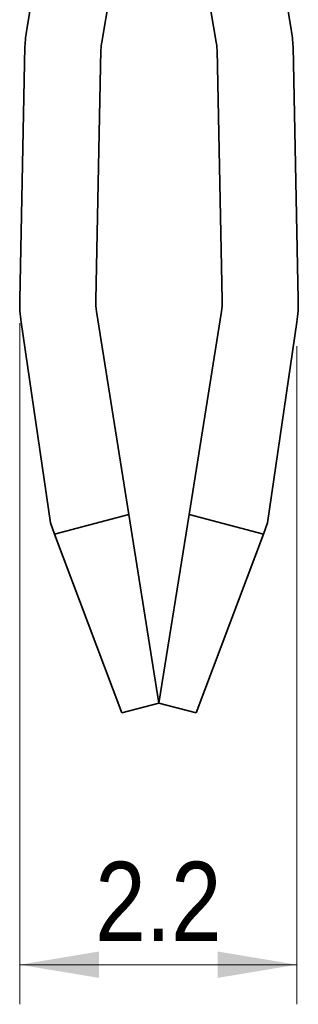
# Model space of a CAD drawing. Header units: millimetres. Extents: x 6 to 292, y 5 to 204.
# Tile 9 of 13: x 172.48 to 181.27, y 50.57 to 81.65. Entities that reach past the tile are written whole.
import ezdxf
from ezdxf.enums import TextEntityAlignment as Align

# ---------------------------------------------------------------- set-up
doc = ezdxf.new("R2010")
doc.units = ezdxf.units.MM
doc.layers.add('可见', color=7, linetype='Continuous')
doc.layers.add('尺寸层', color=5, linetype='Continuous', lineweight=13)
doc.styles.add('SEACAD_Arial_Narrow', font='ARIALN.TTF')
doc.dimstyles.new('DEGSON', dxfattribs={"dimtxt": 2.5, "dimasz": 2.5, "dimexe": 1.25, "dimexo": 0.75, "dimgap": 0.75, "dimtad": 1, "dimlfac": 0.25, "dimdsep": 46, "dimtxsty": 'SEACAD_Arial_Narrow', "dimblk1": '_SE_FILLED', "dimblk2": '_SE_FILLED', "dimsah": 1, "dimcen": 1.25, "dimadec": 1, "dimazin": 0, "dimtfac": 0.7, "dimtdec": 3, "dimtmove": 0, "dimatfit": 3, "dimfxl": 1, "dimtolj": 1, "dimarcsym": 0})

# ---------------------------------------------------------------- blocks, each defined once
blk = doc.blocks.new('SE5')
at = {"layer": '可见', "color": 7, "linetype": 'Continuous', "lineweight": 35}
for p, q in [((172.699, 81.344), (174.444, 91.713)), ((179.299, 91.713), (181.044, 81.344)), ((176.81, 91.315), (175.066, 80.946)), ((178.677, 80.946), (176.932, 91.315)), ((172.479, 72.823), (172.642, 80.805)), ((175.04, 80.701), (174.875, 72.795)), ((178.868, 72.795), (178.703, 80.701)), ((181.101, 80.805), (181.264, 72.823)), ((174.9, 72.438), (175.922, 66.029)), ((177.821, 66.029), (178.843, 72.438)), ((173.445, 65.765), (172.524, 72.1)), ((181.219, 72.1), (180.297, 65.765)), ((175.922, 66.029), (173.579, 65.411)), ((175.922, 66.029), (176.871, 60.074)), ((176.871, 60.074), (177.821, 66.029)), ((180.164, 65.411), (177.821, 66.029)), ((173.579, 65.411), (173.445, 65.765)), ((180.297, 65.765), (180.164, 65.411)), ((175.703, 59.766), (173.579, 65.411)), ((178.04, 59.766), (180.164, 65.411)), ((175.703, 59.766), (176.871, 60.074)), ((176.871, 60.074), (178.04, 59.766))]:
    blk.add_line(p, q, dxfattribs=at)
for centre, radius, start, end in [((177.038, 80.614), 4.4, 170.4488, 177.5156), ((176.705, 80.614), 4.4, 2.4844, 9.5512), ((177.038, 80.614), 2, 170.4488, 177.5156), ((176.705, 80.614), 2, 2.4844, 9.5512), ((176.878, 72.733), 4.4, 178.8272, 188.2788), ((176.875, 72.753), 2, 178.8055, 189.0612), ((176.868, 72.753), 2, 350.9388, 1.1945), ((176.865, 72.733), 4.4, 351.7212, 1.1728)]:
    blk.add_arc(centre, radius, start, end, dxfattribs=at)
blk = doc.blocks.new('DMBLK5')
at = {"layer": '尺寸层'}
for points in [[(174.979, 51.401), (174.979, 52.234), (172.479, 51.817)], [(178.719, 51.401), (181.219, 51.817), (178.719, 52.234)]]:
    blk.add_hatch(color=256, dxfattribs=at).paths.add_polyline_path(points)
for p, q in [((172.479, 72.073), (172.479, 50.567)), ((181.219, 71.35), (181.219, 50.567)), ((172.479, 51.817), (181.219, 51.817))]:
    blk.add_line(p, q, dxfattribs=at)
at = {"layer": '尺寸层', "style": 'SEACAD_Arial_Narrow'}
blk.add_text('2.2', height=2.5, dxfattribs=at).set_placement((174.86, 55.067), align=Align.TOP_LEFT)
blk = doc.blocks.new('_SE_FILLED')
at = {"color": 0}
blk.add_line((0, 0), (-1, 0), dxfattribs=at)
blk.add_solid([(0, 0), (-1, -0.1665), (-1, 0.1665), (0, 0)], dxfattribs=at)

msp = doc.modelspace()

# ---------------------------------------------------------------- block references
at = {"layer": '尺寸层'}
msp.add_blockref('SE5', (0, 0), dxfattribs=at)

# ---------------------------------------------------------------- dimensions: what is measured, and where the dimension line sits
dim = msp.add_linear_dim(base=(181.219, 51.817), p1=(172.479, 72.823), p2=(181.219, 72.1), text='\\A1;<>', dimstyle='DEGSON', override={"dimdec": 1}, dxfattribs=at)
dim.commit()
dim.dimension.update_dxf_attribs({"geometry": 'DMBLK5', "text_midpoint": (176.849, 51.817), "dimtype": 160})

doc.saveas('drawing.dxf')
